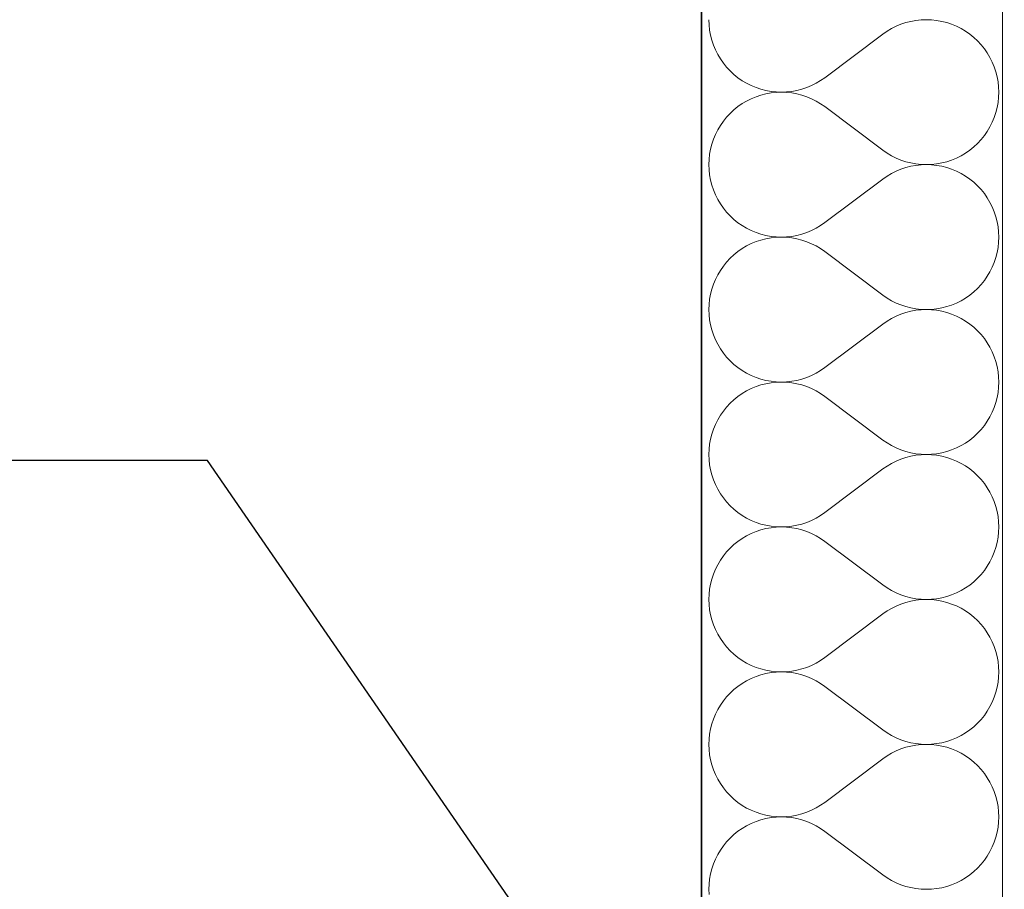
# Model space of a CAD drawing. Header units: millimetres. Extents: x -8078 to 241103, y -4319 to 602442.
# Tile 129 of 148: x 79812 to 80329, y 289362 to 289819. Entities that reach past the tile are written whole.
import ezdxf

# ---------------------------------------------------------------- set-up
doc = ezdxf.new("R2010")
doc.units = ezdxf.units.MM
doc.header["$MEASUREMENT"] = 0
for name, color, linetype in [('#podkład', 252, 'Continuous'), ('- A - ocieplenie', 7, 'Continuous'), ('FLUID-N7-150-NUM', 7, 'Continuous'), ('Konstrukcja - Stropy', 7, 'Continuous')]:
    doc.layers.add(name, color=color, linetype=linetype)
doc.styles.add('FDBES', font='simplex.shx')
doc.dimstyles.new('FDBES', dxfattribs={"dimscale": 50, "dimtxt": 4, "dimasz": 2.5, "dimexe": 0.8, "dimexo": 2, "dimgap": 1, "dimtad": 1, "dimdsep": 46, "dimtxsty": 'FDBES', "dimcen": 2.5, "dimclrd": 4, "dimclre": 5, "dimadec": 0, "dimazin": 0, "dimtfac": 1, "dimtmove": 0, "dimatfit": 3, "dimfxl": 1, "dimarcsym": 0})

# ---------------------------------------------------------------- blocks, each defined once
blk = doc.blocks.new('UHYGFFFF')
at = {"layer": '- A - ocieplenie', "color": 252, "linetype": 'Continuous', "lineweight": 35, "ltscale": 100}
blk.add_line((19777.48, 396062.63), (19777.47, 388486.86), dxfattribs=at)
at = {"layer": '- A - ocieplenie', "color": 252, "linetype": 'Continuous', "lineweight": 13, "ltscale": 100}
for p, q in [((19781.28, 390337.85), (19781.38, 390335.13)), ((19781.38, 390335.13), (19781.67, 390332.43)), ((19879.72, 390334.39), (19877.29, 390333.17)), ((19882.23, 390335.44), (19879.72, 390334.39)), ((19884.81, 390336.3), (19882.23, 390335.44)), ((19887.45, 390336.97), (19884.81, 390336.3)), ((19890.12, 390337.46), (19887.45, 390336.97)), ((19892.83, 390337.75), (19890.12, 390337.46)), ((19895.55, 390337.85), (19892.83, 390337.75)), ((19898.26, 390337.75), (19895.55, 390337.85)), ((19900.97, 390337.46), (19898.26, 390337.75)), ((19903.65, 390336.98), (19900.97, 390337.46)), ((19906.28, 390336.31), (19903.65, 390336.98)), ((19908.87, 390335.45), (19906.28, 390336.31)), ((19911.38, 390334.41), (19908.87, 390335.45)), ((19913.81, 390333.2), (19911.38, 390334.41)), ((19781.67, 390332.43), (19782.16, 390329.75)), ((19782.16, 390329.75), (19782.83, 390327.11)), ((19872.71, 390330.23), (19842.24, 390307.37)), ((19874.95, 390331.78), (19872.71, 390330.23)), ((19877.29, 390333.17), (19874.95, 390331.78)), ((19916.15, 390331.81), (19913.81, 390333.2)), ((19918.39, 390330.26), (19916.15, 390331.81)), ((19920.51, 390328.55), (19918.39, 390330.26)), ((19922.5, 390326.7), (19920.51, 390328.55)), ((19782.83, 390327.11), (19783.69, 390324.53)), ((19783.69, 390324.53), (19784.73, 390322.02)), ((19924.35, 390324.71), (19922.5, 390326.7)), ((19926.06, 390322.59), (19924.35, 390324.71)), ((19784.73, 390322.02), (19785.95, 390319.59)), ((19785.95, 390319.59), (19787.34, 390317.25)), ((19927.61, 390320.36), (19926.06, 390322.59)), ((19929, 390318.02), (19927.61, 390320.36)), ((19930.22, 390315.59), (19929, 390318.02)), ((19787.34, 390317.25), (19788.89, 390315.01)), ((19788.89, 390315.01), (19790.6, 390312.89)), ((19790.6, 390312.89), (19792.45, 390310.9)), ((19931.26, 390313.07), (19930.22, 390315.59)), ((19932.12, 390310.49), (19931.26, 390313.07)), ((19792.45, 390310.9), (19794.44, 390309.05)), ((19794.44, 390309.05), (19796.56, 390307.34)), ((19932.79, 390307.86), (19932.12, 390310.49)), ((19933.28, 390305.18), (19932.79, 390307.86)), ((19796.56, 390307.34), (19798.8, 390305.79)), ((19798.8, 390305.79), (19801.14, 390304.41)), ((19801.14, 390304.41), (19803.57, 390303.19)), ((19803.57, 390303.19), (19806.08, 390302.15)), ((19832.72, 390302.17), (19835.23, 390303.21)), ((19835.23, 390303.21), (19837.67, 390304.43)), ((19837.67, 390304.43), (19840, 390305.82)), ((19840, 390305.82), (19842.24, 390307.37)), ((19933.57, 390302.47), (19933.28, 390305.18)), ((19933.67, 390299.75), (19933.57, 390302.47)), ((19806.08, 390297.36), (19803.57, 390296.32)), ((19806.08, 390302.15), (19808.67, 390301.29)), ((19808.67, 390298.22), (19806.08, 390297.36)), ((19808.67, 390301.29), (19811.3, 390300.62)), ((19811.3, 390298.89), (19808.67, 390298.22)), ((19811.3, 390300.62), (19813.98, 390300.14)), ((19813.98, 390299.37), (19811.3, 390298.89)), ((19813.98, 390300.14), (19816.69, 390299.85)), ((19816.69, 390299.66), (19813.98, 390299.37)), ((19816.69, 390299.85), (19819.4, 390299.75)), ((19819.4, 390299.75), (19816.69, 390299.66)), ((19819.4, 390299.75), (19822.12, 390299.85)), ((19822.12, 390299.66), (19819.4, 390299.75)), ((19822.12, 390299.85), (19824.83, 390300.15)), ((19824.83, 390299.36), (19822.12, 390299.66)), ((19824.83, 390300.15), (19827.5, 390300.63)), ((19827.5, 390298.88), (19824.83, 390299.36)), ((19827.5, 390300.63), (19830.14, 390301.31)), ((19830.14, 390298.2), (19827.5, 390298.88)), ((19830.14, 390301.31), (19832.72, 390302.17)), ((19832.72, 390297.34), (19830.14, 390298.2)), ((19835.23, 390296.3), (19832.72, 390297.34)), ((19933.57, 390297.04), (19933.67, 390299.75)), ((19796.56, 390292.16), (19794.44, 390290.46)), ((19798.8, 390293.72), (19796.56, 390292.16)), ((19801.14, 390295.1), (19798.8, 390293.72)), ((19803.57, 390296.32), (19801.14, 390295.1)), ((19837.67, 390295.08), (19835.23, 390296.3)), ((19840, 390293.69), (19837.67, 390295.08)), ((19842.24, 390292.14), (19840, 390293.69)), ((19872.71, 390269.28), (19842.24, 390292.14)), ((19932.79, 390291.65), (19933.28, 390294.33)), ((19933.28, 390294.33), (19933.57, 390297.04)), ((19792.45, 390288.6), (19790.6, 390286.61)), ((19794.44, 390290.46), (19792.45, 390288.6)), ((19931.26, 390286.44), (19932.12, 390289.02)), ((19932.12, 390289.02), (19932.79, 390291.65)), ((19787.34, 390282.26), (19785.95, 390279.92)), ((19788.89, 390284.5), (19787.34, 390282.26)), ((19790.6, 390286.61), (19788.89, 390284.5)), ((19929, 390281.49), (19930.22, 390283.92)), ((19930.22, 390283.92), (19931.26, 390286.44)), ((19784.73, 390277.49), (19783.69, 390274.98)), ((19785.95, 390279.92), (19784.73, 390277.49)), ((19924.35, 390274.8), (19926.06, 390276.92)), ((19926.06, 390276.92), (19927.61, 390279.15)), ((19927.61, 390279.15), (19929, 390281.49)), ((19782.83, 390272.4), (19782.16, 390269.76)), ((19783.69, 390274.98), (19782.83, 390272.4)), ((19920.51, 390270.95), (19922.5, 390272.81)), ((19922.5, 390272.81), (19924.35, 390274.8)), ((19781.67, 390267.08), (19781.38, 390264.38)), ((19782.16, 390269.76), (19781.67, 390267.08)), ((19872.71, 390269.28), (19874.95, 390267.72)), ((19874.95, 390267.72), (19877.29, 390266.33)), ((19877.29, 390266.33), (19879.72, 390265.11)), ((19911.38, 390265.09), (19913.81, 390266.31)), ((19913.81, 390266.31), (19916.15, 390267.7)), ((19916.15, 390267.7), (19918.39, 390269.25)), ((19918.39, 390269.25), (19920.51, 390270.95)), ((19781.38, 390264.38), (19781.28, 390261.66)), ((19781.28, 390261.66), (19781.38, 390258.94)), ((19879.72, 390265.11), (19882.23, 390264.07)), ((19882.23, 390264.07), (19884.81, 390263.21)), ((19884.81, 390263.21), (19887.45, 390262.54)), ((19887.45, 390262.54), (19890.12, 390262.05)), ((19890.12, 390261.27), (19887.45, 390260.78)), ((19890.12, 390262.05), (19892.83, 390261.76)), ((19892.83, 390261.56), (19890.12, 390261.27)), ((19892.83, 390261.76), (19895.55, 390261.66)), ((19895.55, 390261.66), (19892.83, 390261.56)), ((19895.55, 390261.66), (19898.26, 390261.75)), ((19898.26, 390261.56), (19895.55, 390261.66)), ((19898.26, 390261.75), (19900.97, 390262.04)), ((19900.97, 390261.27), (19898.26, 390261.56)), ((19900.97, 390262.04), (19903.65, 390262.52)), ((19903.65, 390260.79), (19900.97, 390261.27)), ((19903.65, 390262.52), (19906.28, 390263.2)), ((19906.28, 390263.2), (19908.87, 390264.05)), ((19908.87, 390264.05), (19911.38, 390265.09)), ((19781.38, 390258.94), (19781.67, 390256.24)), ((19781.67, 390256.24), (19782.16, 390253.56)), ((19877.29, 390256.98), (19874.95, 390255.59)), ((19879.72, 390258.2), (19877.29, 390256.98)), ((19882.23, 390259.25), (19879.72, 390258.2)), ((19884.81, 390260.11), (19882.23, 390259.25)), ((19887.45, 390260.78), (19884.81, 390260.11)), ((19906.28, 390260.12), (19903.65, 390260.79)), ((19908.87, 390259.26), (19906.28, 390260.12)), ((19911.38, 390258.22), (19908.87, 390259.26)), ((19913.81, 390257.01), (19911.38, 390258.22)), ((19916.15, 390255.62), (19913.81, 390257.01)), ((19782.16, 390253.56), (19782.83, 390250.92)), ((19782.83, 390250.92), (19783.69, 390248.34)), ((19872.71, 390254.04), (19842.24, 390231.18)), ((19874.95, 390255.59), (19872.71, 390254.04)), ((19918.39, 390254.07), (19916.15, 390255.62)), ((19920.51, 390252.36), (19918.39, 390254.07)), ((19922.5, 390250.51), (19920.51, 390252.36)), ((19783.69, 390248.34), (19784.73, 390245.83)), ((19784.73, 390245.83), (19785.95, 390243.39)), ((19924.35, 390248.52), (19922.5, 390250.51)), ((19926.06, 390246.4), (19924.35, 390248.52)), ((19927.61, 390244.17), (19926.06, 390246.4)), ((19785.95, 390243.39), (19787.34, 390241.06)), ((19787.34, 390241.06), (19788.89, 390238.82)), ((19929, 390241.83), (19927.61, 390244.17)), ((19930.22, 390239.39), (19929, 390241.83)), ((19788.89, 390238.82), (19790.6, 390236.7)), ((19790.6, 390236.7), (19792.45, 390234.71)), ((19931.26, 390236.88), (19930.22, 390239.39)), ((19932.12, 390234.3), (19931.26, 390236.88)), ((19792.45, 390234.71), (19794.44, 390232.86)), ((19794.44, 390232.86), (19796.56, 390231.15)), ((19796.56, 390231.15), (19798.8, 390229.6)), ((19840, 390229.63), (19842.24, 390231.18)), ((19932.79, 390231.66), (19932.12, 390234.3)), ((19933.28, 390228.99), (19932.79, 390231.66)), ((19798.8, 390229.6), (19801.14, 390228.22)), ((19801.14, 390228.22), (19803.57, 390227)), ((19803.57, 390227), (19806.08, 390225.96)), ((19806.08, 390225.96), (19808.67, 390225.1)), ((19808.67, 390225.1), (19811.3, 390224.43)), ((19827.5, 390224.44), (19830.14, 390225.11)), ((19830.14, 390225.11), (19832.72, 390225.98)), ((19832.72, 390225.98), (19835.23, 390227.02)), ((19835.23, 390227.02), (19837.67, 390228.24)), ((19837.67, 390228.24), (19840, 390229.63)), ((19933.57, 390226.28), (19933.28, 390228.99)), ((19933.67, 390223.56), (19933.57, 390226.28)), ((19803.57, 390220.13), (19801.14, 390218.91)), ((19806.08, 390221.17), (19803.57, 390220.13)), ((19808.67, 390222.03), (19806.08, 390221.17)), ((19811.3, 390222.7), (19808.67, 390222.03)), ((19811.3, 390224.43), (19813.98, 390223.95)), ((19813.98, 390223.18), (19811.3, 390222.7)), ((19813.98, 390223.95), (19816.69, 390223.66)), ((19816.69, 390223.47), (19813.98, 390223.18)), ((19816.69, 390223.66), (19819.4, 390223.56)), ((19819.4, 390223.56), (19816.69, 390223.47)), ((19819.4, 390223.56), (19822.12, 390223.66)), ((19822.12, 390223.46), (19819.4, 390223.56)), ((19822.12, 390223.66), (19824.83, 390223.96)), ((19824.83, 390223.17), (19822.12, 390223.46)), ((19824.83, 390223.96), (19827.5, 390224.44)), ((19827.5, 390222.69), (19824.83, 390223.17)), ((19830.14, 390222.01), (19827.5, 390222.69)), ((19832.72, 390221.15), (19830.14, 390222.01)), ((19835.23, 390220.11), (19832.72, 390221.15)), ((19837.67, 390218.89), (19835.23, 390220.11)), ((19933.28, 390218.14), (19933.57, 390220.84)), ((19933.57, 390220.84), (19933.67, 390223.56)), ((19796.56, 390215.97), (19794.44, 390214.27)), ((19798.8, 390217.52), (19796.56, 390215.97)), ((19801.14, 390218.91), (19798.8, 390217.52)), ((19840, 390217.5), (19837.67, 390218.89)), ((19842.24, 390215.94), (19840, 390217.5)), ((19872.71, 390193.09), (19842.24, 390215.94)), ((19932.12, 390212.83), (19932.79, 390215.46)), ((19932.79, 390215.46), (19933.28, 390218.14)), ((19790.6, 390210.42), (19788.89, 390208.31)), ((19792.45, 390212.41), (19790.6, 390210.42)), ((19794.44, 390214.27), (19792.45, 390212.41)), ((19930.22, 390207.73), (19931.26, 390210.25)), ((19931.26, 390210.25), (19932.12, 390212.83)), ((19787.34, 390206.07), (19785.95, 390203.73)), ((19788.89, 390208.31), (19787.34, 390206.07)), ((19927.61, 390202.96), (19929, 390205.3)), ((19929, 390205.3), (19930.22, 390207.73)), ((19784.73, 390201.3), (19783.69, 390198.79)), ((19785.95, 390203.73), (19784.73, 390201.3)), ((19924.35, 390198.61), (19926.06, 390200.73)), ((19926.06, 390200.73), (19927.61, 390202.96)), ((19782.83, 390196.21), (19782.16, 390193.57)), ((19783.69, 390198.79), (19782.83, 390196.21)), ((19918.39, 390193.06), (19920.51, 390194.76)), ((19920.51, 390194.76), (19922.5, 390196.62)), ((19922.5, 390196.62), (19924.35, 390198.61)), ((19781.67, 390190.89), (19781.38, 390188.19)), ((19782.16, 390193.57), (19781.67, 390190.89)), ((19872.71, 390193.09), (19874.95, 390191.53)), ((19874.95, 390191.53), (19877.29, 390190.14)), ((19877.29, 390190.14), (19879.72, 390188.92)), ((19879.72, 390188.92), (19882.23, 390187.88)), ((19908.87, 390187.86), (19911.38, 390188.9)), ((19911.38, 390188.9), (19913.81, 390190.12)), ((19913.81, 390190.12), (19916.15, 390191.51)), ((19916.15, 390191.51), (19918.39, 390193.06)), ((19781.38, 390188.19), (19781.28, 390185.47)), ((19781.28, 390185.47), (19781.38, 390182.75)), ((19882.23, 390187.88), (19884.81, 390187.02)), ((19884.81, 390183.92), (19882.23, 390183.06)), ((19884.81, 390187.02), (19887.45, 390186.34)), ((19887.45, 390184.59), (19884.81, 390183.92)), ((19887.45, 390186.34), (19890.12, 390185.86)), ((19890.12, 390185.08), (19887.45, 390184.59)), ((19890.12, 390185.86), (19892.83, 390185.57)), ((19892.83, 390185.37), (19890.12, 390185.08)), ((19892.83, 390185.57), (19895.55, 390185.47)), ((19895.55, 390185.47), (19892.83, 390185.37)), ((19895.55, 390185.47), (19898.26, 390185.56)), ((19898.26, 390185.37), (19895.55, 390185.47)), ((19898.26, 390185.56), (19900.97, 390185.85)), ((19900.97, 390185.08), (19898.26, 390185.37)), ((19900.97, 390185.85), (19903.65, 390186.33)), ((19903.65, 390184.6), (19900.97, 390185.08)), ((19903.65, 390186.33), (19906.28, 390187.01)), ((19906.28, 390183.93), (19903.65, 390184.6)), ((19906.28, 390187.01), (19908.87, 390187.86)), ((19908.87, 390183.07), (19906.28, 390183.93)), ((19781.38, 390182.75), (19781.67, 390180.04)), ((19781.67, 390180.04), (19782.16, 390177.37)), ((19874.95, 390179.4), (19872.71, 390177.85)), ((19877.29, 390180.79), (19874.95, 390179.4)), ((19879.72, 390182.01), (19877.29, 390180.79)), ((19882.23, 390183.06), (19879.72, 390182.01)), ((19911.38, 390182.03), (19908.87, 390183.07)), ((19913.81, 390180.82), (19911.38, 390182.03)), ((19916.15, 390179.43), (19913.81, 390180.82)), ((19918.39, 390177.88), (19916.15, 390179.43)), ((19782.16, 390177.37), (19782.83, 390174.73)), ((19782.83, 390174.73), (19783.69, 390172.15)), ((19872.71, 390177.85), (19842.24, 390154.99)), ((19920.51, 390176.17), (19918.39, 390177.88)), ((19922.5, 390174.32), (19920.51, 390176.17)), ((19924.35, 390172.33), (19922.5, 390174.32)), ((19783.69, 390172.15), (19784.73, 390169.64)), ((19784.73, 390169.64), (19785.95, 390167.2)), ((19926.06, 390170.21), (19924.35, 390172.33)), ((19927.61, 390167.98), (19926.06, 390170.21)), ((19929, 390165.64), (19927.61, 390167.98)), ((19785.95, 390167.2), (19787.34, 390164.87)), ((19787.34, 390164.87), (19788.89, 390162.63)), ((19788.89, 390162.63), (19790.6, 390160.51)), ((19930.22, 390163.2), (19929, 390165.64)), ((19931.26, 390160.69), (19930.22, 390163.2)), ((19790.6, 390160.51), (19792.45, 390158.52)), ((19792.45, 390158.52), (19794.44, 390156.67)), ((19932.12, 390158.11), (19931.26, 390160.69)), ((19932.79, 390155.47), (19932.12, 390158.11)), ((19794.44, 390156.67), (19796.56, 390154.96)), ((19796.56, 390154.96), (19798.8, 390153.41)), ((19798.8, 390153.41), (19801.14, 390152.03)), ((19837.67, 390152.05), (19840, 390153.44)), ((19840, 390153.44), (19842.24, 390154.99)), ((19933.28, 390152.8), (19932.79, 390155.47)), ((19933.57, 390150.09), (19933.28, 390152.8)), ((19801.14, 390152.03), (19803.57, 390150.81)), ((19803.57, 390150.81), (19806.08, 390149.77)), ((19806.08, 390149.77), (19808.67, 390148.91)), ((19808.67, 390148.91), (19811.3, 390148.24)), ((19811.3, 390148.24), (19813.98, 390147.76)), ((19813.98, 390147.76), (19816.69, 390147.47)), ((19816.69, 390147.28), (19813.98, 390146.99)), ((19816.69, 390147.47), (19819.4, 390147.37)), ((19819.4, 390147.37), (19816.69, 390147.28)), ((19819.4, 390147.37), (19822.12, 390147.47)), ((19822.12, 390147.27), (19819.4, 390147.37)), ((19822.12, 390147.47), (19824.83, 390147.76)), ((19824.83, 390146.98), (19822.12, 390147.27)), ((19824.83, 390147.76), (19827.5, 390148.25)), ((19827.5, 390148.25), (19830.14, 390148.92)), ((19830.14, 390148.92), (19832.72, 390149.79)), ((19832.72, 390149.79), (19835.23, 390150.83)), ((19835.23, 390150.83), (19837.67, 390152.05)), ((19933.67, 390147.37), (19933.57, 390150.09)), ((19933.57, 390144.65), (19933.67, 390147.37)), ((19801.14, 390142.72), (19798.8, 390141.33)), ((19803.57, 390143.94), (19801.14, 390142.72)), ((19806.08, 390144.98), (19803.57, 390143.94)), ((19808.67, 390145.84), (19806.08, 390144.98)), ((19811.3, 390146.51), (19808.67, 390145.84)), ((19813.98, 390146.99), (19811.3, 390146.51)), ((19827.5, 390146.5), (19824.83, 390146.98)), ((19830.14, 390145.82), (19827.5, 390146.5)), ((19832.72, 390144.96), (19830.14, 390145.82)), ((19835.23, 390143.92), (19832.72, 390144.96)), ((19837.67, 390142.7), (19835.23, 390143.92)), ((19840, 390141.31), (19837.67, 390142.7)), ((19932.79, 390139.27), (19933.28, 390141.95)), ((19933.28, 390141.95), (19933.57, 390144.65)), ((19794.44, 390138.08), (19792.45, 390136.22)), ((19796.56, 390139.78), (19794.44, 390138.08)), ((19798.8, 390141.33), (19796.56, 390139.78)), ((19842.24, 390139.75), (19840, 390141.31)), ((19872.71, 390116.9), (19842.24, 390139.75)), ((19932.12, 390136.64), (19932.79, 390139.27)), ((19788.89, 390132.12), (19787.34, 390129.88)), ((19790.6, 390134.23), (19788.89, 390132.12)), ((19792.45, 390136.22), (19790.6, 390134.23)), ((19929, 390129.11), (19930.22, 390131.54)), ((19930.22, 390131.54), (19931.26, 390134.05)), ((19931.26, 390134.05), (19932.12, 390136.64)), ((19785.95, 390127.54), (19784.73, 390125.11)), ((19787.34, 390129.88), (19785.95, 390127.54)), ((19926.06, 390124.54), (19927.61, 390126.77)), ((19927.61, 390126.77), (19929, 390129.11)), ((19783.69, 390122.6), (19782.83, 390120.01)), ((19784.73, 390125.11), (19783.69, 390122.6)), ((19922.5, 390120.43), (19924.35, 390122.42)), ((19924.35, 390122.42), (19926.06, 390124.54)), ((19782.16, 390117.38), (19781.67, 390114.7)), ((19782.83, 390120.01), (19782.16, 390117.38)), ((19872.71, 390116.9), (19874.95, 390115.34)), ((19916.15, 390115.32), (19918.39, 390116.87)), ((19918.39, 390116.87), (19920.51, 390118.57)), ((19920.51, 390118.57), (19922.5, 390120.43)), ((19781.38, 390112), (19781.28, 390109.28)), ((19781.67, 390114.7), (19781.38, 390112)), ((19874.95, 390115.34), (19877.29, 390113.95)), ((19877.29, 390113.95), (19879.72, 390112.73)), ((19879.72, 390112.73), (19882.23, 390111.69)), ((19882.23, 390111.69), (19884.81, 390110.83)), ((19884.81, 390110.83), (19887.45, 390110.15)), ((19906.28, 390110.82), (19908.87, 390111.67)), ((19908.87, 390111.67), (19911.38, 390112.71)), ((19911.38, 390112.71), (19913.81, 390113.93)), ((19913.81, 390113.93), (19916.15, 390115.32)), ((19781.28, 390109.28), (19781.38, 390106.56)), ((19781.38, 390106.56), (19781.67, 390103.85)), ((19879.72, 390105.82), (19877.29, 390104.6)), ((19882.23, 390106.87), (19879.72, 390105.82)), ((19884.81, 390107.73), (19882.23, 390106.87)), ((19887.45, 390108.4), (19884.81, 390107.73)), ((19887.45, 390110.15), (19890.12, 390109.67)), ((19890.12, 390108.89), (19887.45, 390108.4)), ((19890.12, 390109.67), (19892.83, 390109.38)), ((19892.83, 390109.18), (19890.12, 390108.89)), ((19892.83, 390109.38), (19895.55, 390109.28)), ((19895.55, 390109.28), (19892.83, 390109.18)), ((19895.55, 390109.28), (19898.26, 390109.37)), ((19898.26, 390109.18), (19895.55, 390109.28)), ((19898.26, 390109.37), (19900.97, 390109.66)), ((19900.97, 390108.89), (19898.26, 390109.18)), ((19900.97, 390109.66), (19903.65, 390110.14)), ((19903.65, 390108.41), (19900.97, 390108.89)), ((19903.65, 390110.14), (19906.28, 390110.82)), ((19906.28, 390107.74), (19903.65, 390108.41)), ((19908.87, 390106.88), (19906.28, 390107.74)), ((19911.38, 390105.84), (19908.87, 390106.88)), ((19913.81, 390104.63), (19911.38, 390105.84)), ((19781.67, 390103.85), (19782.16, 390101.18)), ((19782.16, 390101.18), (19782.83, 390098.54)), ((19872.71, 390101.66), (19842.24, 390078.8)), ((19874.95, 390103.21), (19872.71, 390101.66)), ((19877.29, 390104.6), (19874.95, 390103.21)), ((19916.15, 390103.24), (19913.81, 390104.63)), ((19918.39, 390101.69), (19916.15, 390103.24)), ((19920.51, 390099.98), (19918.39, 390101.69)), ((19782.83, 390098.54), (19783.69, 390095.96)), ((19783.69, 390095.96), (19784.73, 390093.45)), ((19922.5, 390098.13), (19920.51, 390099.98)), ((19924.35, 390096.14), (19922.5, 390098.13)), ((19926.06, 390094.02), (19924.35, 390096.14)), ((19784.73, 390093.45), (19785.95, 390091.01)), ((19785.95, 390091.01), (19787.34, 390088.67)), ((19927.61, 390091.79), (19926.06, 390094.02)), ((19929, 390089.45), (19927.61, 390091.79)), ((19787.34, 390088.67), (19788.89, 390086.44)), ((19788.89, 390086.44), (19790.6, 390084.32)), ((19930.22, 390087.01), (19929, 390089.45)), ((19931.26, 390084.5), (19930.22, 390087.01)), ((19790.6, 390084.32), (19792.45, 390082.33)), ((19792.45, 390082.33), (19794.44, 390080.48)), ((19794.44, 390080.48), (19796.56, 390078.77)), ((19932.12, 390081.92), (19931.26, 390084.5)), ((19932.79, 390079.28), (19932.12, 390081.92)), ((19796.56, 390078.77), (19798.8, 390077.22)), ((19798.8, 390077.22), (19801.14, 390075.83)), ((19801.14, 390075.83), (19803.57, 390074.62)), ((19803.57, 390074.62), (19806.08, 390073.58)), ((19832.72, 390073.6), (19835.23, 390074.64)), ((19835.23, 390074.64), (19837.67, 390075.86)), ((19837.67, 390075.86), (19840, 390077.25)), ((19840, 390077.25), (19842.24, 390078.8)), ((19933.28, 390076.61), (19932.79, 390079.28)), ((19933.57, 390073.9), (19933.28, 390076.61)), ((19806.08, 390073.58), (19808.67, 390072.72)), ((19808.67, 390069.65), (19806.08, 390068.79)), ((19808.67, 390072.72), (19811.3, 390072.05)), ((19811.3, 390070.32), (19808.67, 390069.65)), ((19811.3, 390072.05), (19813.98, 390071.57)), ((19813.98, 390070.8), (19811.3, 390070.32)), ((19813.98, 390071.57), (19816.69, 390071.28)), ((19816.69, 390071.09), (19813.98, 390070.8)), ((19816.69, 390071.28), (19819.4, 390071.18)), ((19819.4, 390071.18), (19816.69, 390071.09)), ((19819.4, 390071.18), (19822.12, 390071.28)), ((19822.12, 390071.08), (19819.4, 390071.18)), ((19822.12, 390071.28), (19824.83, 390071.57)), ((19824.83, 390070.79), (19822.12, 390071.08)), ((19824.83, 390071.57), (19827.5, 390072.06)), ((19827.5, 390070.31), (19824.83, 390070.79)), ((19827.5, 390072.06), (19830.14, 390072.73)), ((19830.14, 390069.63), (19827.5, 390070.31)), ((19830.14, 390072.73), (19832.72, 390073.6)), ((19832.72, 390068.77), (19830.14, 390069.63)), ((19933.67, 390071.18), (19933.57, 390073.9)), ((19933.57, 390068.46), (19933.67, 390071.18)), ((19798.8, 390065.14), (19796.56, 390063.59)), ((19801.14, 390066.53), (19798.8, 390065.14)), ((19803.57, 390067.75), (19801.14, 390066.53)), ((19806.08, 390068.79), (19803.57, 390067.75)), ((19835.23, 390067.73), (19832.72, 390068.77)), ((19837.67, 390066.51), (19835.23, 390067.73)), ((19840, 390065.12), (19837.67, 390066.51)), ((19842.24, 390063.56), (19840, 390065.12)), ((19932.79, 390063.08), (19933.28, 390065.76)), ((19933.28, 390065.76), (19933.57, 390068.46)), ((19792.45, 390060.03), (19790.6, 390058.04)), ((19794.44, 390061.89), (19792.45, 390060.03)), ((19796.56, 390063.59), (19794.44, 390061.89)), ((19872.71, 390040.71), (19842.24, 390063.56)), ((19931.26, 390057.86), (19932.12, 390060.45)), ((19932.12, 390060.45), (19932.79, 390063.08)), ((19788.89, 390055.93), (19787.34, 390053.69)), ((19790.6, 390058.04), (19788.89, 390055.93)), ((19929, 390052.92), (19930.22, 390055.35)), ((19930.22, 390055.35), (19931.26, 390057.86)), ((19784.73, 390048.92), (19783.69, 390046.41)), ((19785.95, 390051.35), (19784.73, 390048.92)), ((19787.34, 390053.69), (19785.95, 390051.35)), ((19926.06, 390048.34), (19927.61, 390050.58)), ((19927.61, 390050.58), (19929, 390052.92)), ((19782.83, 390043.82), (19782.16, 390041.19)), ((19783.69, 390046.41), (19782.83, 390043.82)), ((19920.51, 390042.38), (19922.5, 390044.24)), ((19922.5, 390044.24), (19924.35, 390046.23)), ((19924.35, 390046.23), (19926.06, 390048.34)), ((19781.67, 390038.51), (19781.38, 390035.81)), ((19782.16, 390041.19), (19781.67, 390038.51)), ((19872.71, 390040.71), (19874.95, 390039.15)), ((19874.95, 390039.15), (19877.29, 390037.76)), ((19913.81, 390037.74), (19916.15, 390039.13)), ((19916.15, 390039.13), (19918.39, 390040.68)), ((19918.39, 390040.68), (19920.51, 390042.38)), ((19781.38, 390035.81), (19781.28, 390033.09)), ((19877.29, 390037.76), (19879.72, 390036.54)), ((19879.72, 390036.54), (19882.23, 390035.5)), ((19882.23, 390035.5), (19884.81, 390034.64)), ((19884.81, 390034.64), (19887.45, 390033.96)), ((19887.45, 390033.96), (19890.12, 390033.48)), ((19890.12, 390033.48), (19892.83, 390033.19)), ((19898.26, 390033.18), (19900.97, 390033.47)), ((19900.97, 390033.47), (19903.65, 390033.95)), ((19903.65, 390033.95), (19906.28, 390034.62)), ((19906.28, 390034.62), (19908.87, 390035.48)), ((19908.87, 390035.48), (19911.38, 390036.52)), ((19911.38, 390036.52), (19913.81, 390037.74)), ((19781.28, 390033.09), (19781.38, 390030.37)), ((19781.38, 390030.37), (19781.67, 390027.66)), ((19877.29, 390028.41), (19874.95, 390027.02)), ((19879.72, 390029.63), (19877.29, 390028.41)), ((19882.23, 390030.67), (19879.72, 390029.63)), ((19884.81, 390031.54), (19882.23, 390030.67)), ((19887.45, 390032.21), (19884.81, 390031.54)), ((19890.12, 390032.7), (19887.45, 390032.21)), ((19892.83, 390032.99), (19890.12, 390032.7)), ((19892.83, 390033.19), (19895.55, 390033.09)), ((19895.55, 390033.09), (19892.83, 390032.99)), ((19895.55, 390033.09), (19898.26, 390033.18)), ((19898.26, 390032.99), (19895.55, 390033.09)), ((19900.97, 390032.7), (19898.26, 390032.99)), ((19903.65, 390032.22), (19900.97, 390032.7)), ((19906.28, 390031.55), (19903.65, 390032.22)), ((19908.87, 390030.69), (19906.28, 390031.55)), ((19911.38, 390029.65), (19908.87, 390030.69)), ((19913.81, 390028.44), (19911.38, 390029.65)), ((19916.15, 390027.05), (19913.81, 390028.44)), ((19781.67, 390027.66), (19782.16, 390024.99)), ((19782.16, 390024.99), (19782.83, 390022.35)), ((19872.71, 390025.47), (19842.24, 390002.61)), ((19874.95, 390027.02), (19872.71, 390025.47)), ((19918.39, 390025.5), (19916.15, 390027.05)), ((19920.51, 390023.79), (19918.39, 390025.5)), ((19922.5, 390021.94), (19920.51, 390023.79)), ((19782.83, 390022.35), (19783.69, 390019.77)), ((19783.69, 390019.77), (19784.73, 390017.26)), ((19924.35, 390019.95), (19922.5, 390021.94)), ((19926.06, 390017.83), (19924.35, 390019.95)), ((19927.61, 390015.6), (19926.06, 390017.83)), ((19784.73, 390017.26), (19785.95, 390014.82)), ((19785.95, 390014.82), (19787.34, 390012.48)), ((19929, 390013.26), (19927.61, 390015.6)), ((19930.22, 390010.82), (19929, 390013.26)), ((19787.34, 390012.48), (19788.89, 390010.25)), ((19788.89, 390010.25), (19790.6, 390008.13)), ((19790.6, 390008.13), (19792.45, 390006.14)), ((19931.26, 390008.31), (19930.22, 390010.82)), ((19932.12, 390005.73), (19931.26, 390008.31)), ((19792.45, 390006.14), (19794.44, 390004.29)), ((19794.44, 390004.29), (19796.56, 390002.58)), ((19796.56, 390002.58), (19798.8, 390001.03)), ((19840, 390001.06), (19842.24, 390002.61)), ((19932.79, 390003.09), (19932.12, 390005.73)), ((19933.28, 390000.42), (19932.79, 390003.09)), ((19798.8, 390001.03), (19801.14, 389999.64)), ((19801.14, 389999.64), (19803.57, 389998.43)), ((19803.57, 389998.43), (19806.08, 389997.39)), ((19806.08, 389997.39), (19808.67, 389996.53)), ((19830.14, 389996.54), (19832.72, 389997.4)), ((19832.72, 389997.4), (19835.23, 389998.45)), ((19835.23, 389998.45), (19837.67, 389999.67)), ((19837.67, 389999.67), (19840, 390001.06)), ((19933.57, 389997.71), (19933.28, 390000.42)), ((19933.67, 389994.99), (19933.57, 389997.71)), ((19806.08, 389992.6), (19803.57, 389991.56)), ((19808.67, 389993.45), (19806.08, 389992.6)), ((19808.67, 389996.53), (19811.3, 389995.86)), ((19811.3, 389994.13), (19808.67, 389993.45)), ((19811.3, 389995.86), (19813.98, 389995.38)), ((19813.98, 389994.61), (19811.3, 389994.13)), ((19813.98, 389995.38), (19816.69, 389995.09)), ((19816.69, 389994.9), (19813.98, 389994.61)), ((19816.69, 389995.09), (19819.4, 389994.99)), ((19819.4, 389994.99), (19816.69, 389994.9)), ((19819.4, 389994.99), (19822.12, 389995.09)), ((19822.12, 389994.89), (19819.4, 389994.99)), ((19822.12, 389995.09), (19824.83, 389995.38)), ((19824.83, 389994.6), (19822.12, 389994.89)), ((19824.83, 389995.38), (19827.5, 389995.87)), ((19827.5, 389994.12), (19824.83, 389994.6)), ((19827.5, 389995.87), (19830.14, 389996.54)), ((19830.14, 389993.44), (19827.5, 389994.12)), ((19832.72, 389992.58), (19830.14, 389993.44)), ((19835.23, 389991.54), (19832.72, 389992.58)), ((19933.28, 389989.57), (19933.57, 389992.27)), ((19933.57, 389992.27), (19933.67, 389994.99)), ((19796.56, 389987.4), (19794.44, 389985.7)), ((19798.8, 389988.95), (19796.56, 389987.4)), ((19801.14, 389990.34), (19798.8, 389988.95)), ((19803.57, 389991.56), (19801.14, 389990.34)), ((19837.67, 389990.32), (19835.23, 389991.54)), ((19840, 389988.93), (19837.67, 389990.32)), ((19842.24, 389987.37), (19840, 389988.93)), ((19872.71, 389964.52), (19842.24, 389987.37)), ((19932.12, 389984.26), (19932.79, 389986.89)), ((19932.79, 389986.89), (19933.28, 389989.57)), ((19790.6, 389981.85), (19788.89, 389979.73)), ((19792.45, 389983.84), (19790.6, 389981.85)), ((19794.44, 389985.7), (19792.45, 389983.84)), ((19930.22, 389979.16), (19931.26, 389981.67)), ((19931.26, 389981.67), (19932.12, 389984.26)), ((19787.34, 389977.5), (19785.95, 389975.16)), ((19788.89, 389979.73), (19787.34, 389977.5)), ((19927.61, 389974.39), (19929, 389976.73)), ((19929, 389976.73), (19930.22, 389979.16)), ((19784.73, 389972.73), (19783.69, 389970.22)), ((19785.95, 389975.16), (19784.73, 389972.73)), ((19924.35, 389970.04), (19926.06, 389972.15)), ((19926.06, 389972.15), (19927.61, 389974.39)), ((19782.83, 389967.63), (19782.16, 389965)), ((19783.69, 389970.22), (19782.83, 389967.63)), ((19918.39, 389964.49), (19920.51, 389966.19)), ((19920.51, 389966.19), (19922.5, 389968.05)), ((19922.5, 389968.05), (19924.35, 389970.04)), ((19781.67, 389962.32), (19781.38, 389959.62)), ((19782.16, 389965), (19781.67, 389962.32)), ((19872.71, 389964.52), (19874.95, 389962.96)), ((19874.95, 389962.96), (19877.29, 389961.57)), ((19877.29, 389961.57), (19879.72, 389960.35)), ((19911.38, 389960.33), (19913.81, 389961.55)), ((19913.81, 389961.55), (19916.15, 389962.94)), ((19916.15, 389962.94), (19918.39, 389964.49)), ((19781.38, 389959.62), (19781.28, 389956.9)), ((19781.28, 389956.9), (19781.38, 389954.18)), ((19879.72, 389960.35), (19882.23, 389959.31)), ((19882.23, 389959.31), (19884.81, 389958.45)), ((19884.81, 389958.45), (19887.45, 389957.77)), ((19887.45, 389956.02), (19884.81, 389955.35)), ((19887.45, 389957.77), (19890.12, 389957.29)), ((19890.12, 389956.51), (19887.45, 389956.02)), ((19890.12, 389957.29), (19892.83, 389957)), ((19892.83, 389956.8), (19890.12, 389956.51)), ((19892.83, 389957), (19895.55, 389956.9)), ((19895.55, 389956.9), (19892.83, 389956.8)), ((19895.55, 389956.9), (19898.26, 389956.99)), ((19898.26, 389956.8), (19895.55, 389956.9)), ((19898.26, 389956.99), (19900.97, 389957.28)), ((19900.97, 389956.51), (19898.26, 389956.8)), ((19900.97, 389957.28), (19903.65, 389957.76)), ((19903.65, 389956.03), (19900.97, 389956.51)), ((19903.65, 389957.76), (19906.28, 389958.43)), ((19906.28, 389955.36), (19903.65, 389956.03)), ((19906.28, 389958.43), (19908.87, 389959.29)), ((19908.87, 389959.29), (19911.38, 389960.33)), ((19781.38, 389954.18), (19781.67, 389951.47)), ((19781.67, 389951.47), (19782.16, 389948.8)), ((19874.95, 389950.83), (19872.71, 389949.28)), ((19877.29, 389952.22), (19874.95, 389950.83)), ((19879.72, 389953.44), (19877.29, 389952.22)), ((19882.23, 389954.48), (19879.72, 389953.44)), ((19884.81, 389955.35), (19882.23, 389954.48)), ((19908.87, 389954.5), (19906.28, 389955.36)), ((19911.38, 389953.46), (19908.87, 389954.5)), ((19913.81, 389952.25), (19911.38, 389953.46)), ((19916.15, 389950.86), (19913.81, 389952.25)), ((19918.39, 389949.31), (19916.15, 389950.86)), ((19782.16, 389948.8), (19782.83, 389946.16)), ((19782.83, 389946.16), (19783.69, 389943.58)), ((19872.71, 389949.28), (19842.24, 389926.42)), ((19920.51, 389947.6), (19918.39, 389949.31)), ((19922.5, 389945.75), (19920.51, 389947.6)), ((19924.35, 389943.76), (19922.5, 389945.75)), ((19783.69, 389943.58), (19784.73, 389941.07)), ((19784.73, 389941.07), (19785.95, 389938.63)), ((19926.06, 389941.64), (19924.35, 389943.76)), ((19927.61, 389939.4), (19926.06, 389941.64)), ((19785.95, 389938.63), (19787.34, 389936.29)), ((19787.34, 389936.29), (19788.89, 389934.06)), ((19929, 389937.07), (19927.61, 389939.4)), ((19930.22, 389934.63), (19929, 389937.07)), ((19788.89, 389934.06), (19790.6, 389931.94)), ((19790.6, 389931.94), (19792.45, 389929.95)), ((19792.45, 389929.95), (19794.44, 389928.1)), ((19931.26, 389932.12), (19930.22, 389934.63)), ((19932.12, 389929.54), (19931.26, 389932.12)), ((19794.44, 389928.1), (19796.56, 389926.39)), ((19796.56, 389926.39), (19798.8, 389924.84)), ((19798.8, 389924.84), (19801.14, 389923.45)), ((19837.67, 389923.48), (19840, 389924.87)), ((19840, 389924.87), (19842.24, 389926.42)), ((19932.79, 389926.9), (19932.12, 389929.54)), ((19933.28, 389924.23), (19932.79, 389926.9)), ((19801.14, 389923.45), (19803.57, 389922.24)), ((19803.57, 389922.24), (19806.08, 389921.2)), ((19806.08, 389921.2), (19808.67, 389920.34)), ((19808.67, 389920.34), (19811.3, 389919.67)), ((19811.3, 389919.67), (19813.98, 389919.19)), ((19824.83, 389919.19), (19827.5, 389919.68)), ((19827.5, 389919.68), (19830.14, 389920.35)), ((19830.14, 389920.35), (19832.72, 389921.21)), ((19832.72, 389921.21), (19835.23, 389922.26)), ((19835.23, 389922.26), (19837.67, 389923.48)), ((19933.57, 389921.52), (19933.28, 389924.23)), ((19933.67, 389918.8), (19933.57, 389921.52)), ((19803.57, 389915.37), (19801.14, 389914.15)), ((19806.08, 389916.41), (19803.57, 389915.37)), ((19808.67, 389917.26), (19806.08, 389916.41)), ((19811.3, 389917.94), (19808.67, 389917.26)), ((19813.98, 389918.42), (19811.3, 389917.94)), ((19813.98, 389919.19), (19816.69, 389918.9)), ((19816.69, 389918.71), (19813.98, 389918.42)), ((19816.69, 389918.9), (19819.4, 389918.8)), ((19819.4, 389918.8), (19816.69, 389918.71)), ((19819.4, 389918.8), (19822.12, 389918.9)), ((19822.12, 389918.7), (19819.4, 389918.8)), ((19822.12, 389918.9), (19824.83, 389919.19)), ((19824.83, 389918.41), (19822.12, 389918.7)), ((19827.5, 389917.93), (19824.83, 389918.41)), ((19830.14, 389917.25), (19827.5, 389917.93)), ((19832.72, 389916.39), (19830.14, 389917.25)), ((19835.23, 389915.35), (19832.72, 389916.39)), ((19837.67, 389914.13), (19835.23, 389915.35)), ((19933.28, 389913.38), (19933.57, 389916.08)), ((19933.57, 389916.08), (19933.67, 389918.8)), ((19794.44, 389909.51), (19792.45, 389907.65)), ((19796.56, 389911.21), (19794.44, 389909.51)), ((19798.8, 389912.76), (19796.56, 389911.21)), ((19801.14, 389914.15), (19798.8, 389912.76)), ((19840, 389912.74), (19837.67, 389914.13)), ((19842.24, 389911.18), (19840, 389912.74)), ((19872.71, 389888.33), (19842.24, 389911.18)), ((19932.12, 389908.06), (19932.79, 389910.7)), ((19932.79, 389910.7), (19933.28, 389913.38)), ((19790.6, 389905.66), (19788.89, 389903.54)), ((19792.45, 389907.65), (19790.6, 389905.66)), ((19930.22, 389902.97), (19931.26, 389905.48)), ((19931.26, 389905.48), (19932.12, 389908.06)), ((19785.95, 389898.97), (19784.73, 389896.54)), ((19787.34, 389901.31), (19785.95, 389898.97)), ((19788.89, 389903.54), (19787.34, 389901.31)), ((19927.61, 389898.2), (19929, 389900.54)), ((19929, 389900.54), (19930.22, 389902.97)), ((19783.69, 389894.02), (19782.83, 389891.44)), ((19784.73, 389896.54), (19783.69, 389894.02)), ((19922.5, 389891.86), (19924.35, 389893.85)), ((19924.35, 389893.85), (19926.06, 389895.96)), ((19926.06, 389895.96), (19927.61, 389898.2)), ((19782.16, 389888.81), (19781.67, 389886.13)), ((19782.83, 389891.44), (19782.16, 389888.81)), ((19872.71, 389888.33), (19874.95, 389886.77)), ((19918.39, 389888.3), (19920.51, 389890)), ((19920.51, 389890), (19922.5, 389891.86)), ((19781.38, 389883.43), (19781.28, 389880.71)), ((19781.67, 389886.13), (19781.38, 389883.43)), ((19874.95, 389886.77), (19877.29, 389885.38)), ((19877.29, 389885.38), (19879.72, 389884.16)), ((19879.72, 389884.16), (19882.23, 389883.12)), ((19908.87, 389883.1), (19911.38, 389884.14)), ((19911.38, 389884.14), (19913.81, 389885.36)), ((19913.81, 389885.36), (19916.15, 389886.75)), ((19916.15, 389886.75), (19918.39, 389888.3)), ((19781.28, 389880.71), (19781.38, 389877.99)), ((19882.23, 389883.12), (19884.81, 389882.26)), ((19884.81, 389882.26), (19887.45, 389881.58)), ((19887.45, 389881.58), (19890.12, 389881.1)), ((19890.12, 389881.1), (19892.83, 389880.81)), ((19892.83, 389880.81), (19895.55, 389880.71)), ((19895.55, 389880.71), (19898.26, 389880.8)), ((19898.26, 389880.8), (19900.97, 389881.09)), ((19900.97, 389881.09), (19903.65, 389881.57)), ((19903.65, 389881.57), (19906.28, 389882.24)), ((19906.28, 389882.24), (19908.87, 389883.1))]:
    blk.add_line(p, q, dxfattribs=at)
at = {"layer": 'Konstrukcja - Stropy', "color": 252, "linetype": 'Continuous', "lineweight": 13, "ltscale": 100}
blk.add_line((19935.63, 390812.63), (19935.63, 382844.47), dxfattribs=at)
blk = doc.blocks.new('*U56321')
at = {"color": 0, "lineweight": -2}
blk.add_line((-664.73, 963.71), (-1420.45, 963.71), dxfattribs=at)
blk.add_leader([(0, 0), (-664.73, 963.71)], dimstyle='FDBES', override={"dimscale": 37.5, "dimclrd": 0, "dimclre": 0}, dxfattribs=at)

msp = doc.modelspace()

# ---------------------------------------------------------------- block references
at = {"layer": '#podkład'}
msp.add_blockref('UHYGFFFF', (60392.7, -100518.68), dxfattribs=at)
at = {"layer": 'FLUID-N7-150-NUM', "linetype": 'ByBlock', "lineweight": -2}
msp.add_blockref('*U56321', (80575.14, 288623.74, 1334), dxfattribs=at)

doc.saveas('drawing.dxf')
